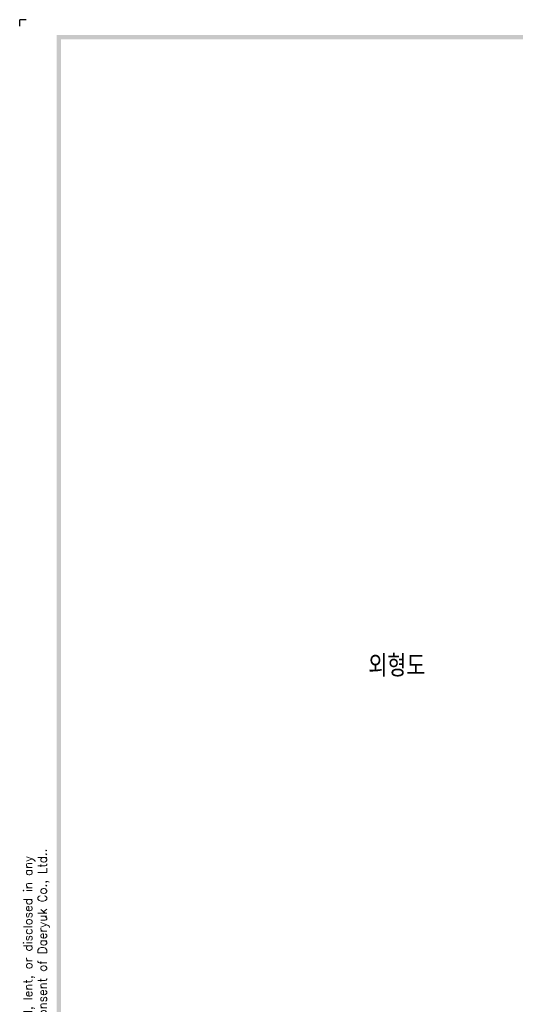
# Model space of a CAD drawing. Extents: x -2189 to 2710, y -907 to 1829.
# Tile 3 of 23: x -2189 to -1847, y 1150 to 1829. Entities that reach past the tile are written whole.
import ezdxf

# ---------------------------------------------------------------- set-up
doc = ezdxf.new("R2010")
doc.units = 0
doc.header["$LTSCALE"] = 3
doc.header["$MEASUREMENT"] = 0
doc.layers.add('di', color=3, linetype='CONTINUOUS')
doc.layers.add('dwg', color=7, linetype='CONTINUOUS')
doc.styles.get("Standard").update_dxf_attribs({"font": 'romans.shx', "height": 4, "bigfont": 'ghs.shx'})

msp = doc.modelspace()

# ---------------------------------------------------------------- linework, layer by layer
at = {"layer": 'di'}
for p in [(-2184.549, 1828.827), (-2189.049, 1824.327)]:
    msp.add_line(p, (-2189.049, 1828.827), dxfattribs=at)
at = {"layer": 'dwg'}
for points in [[(-2163.549, 1818.327), (-2160.549, 1815.327), (284.451, 1818.327), (281.451, 1815.327)], [(-2163.549, 96.327), (-2160.549, 97.827), (-2163.549, 1818.327), (-2160.549, 1815.327)]]:
    msp.add_trace(points, dxfattribs=at)

# ---------------------------------------------------------------- texts
at = {"layer": 'di', "insert": (-1948.72, 1390.932), "char_height": 15, "width": 74.93994, "attachment_point": 1}
msp.add_mtext('{\\Fromans,hgs|c129;외형도}', dxfattribs=at)
at = {"layer": 'di', "insert": (-2177.449, 953.817), "char_height": 6, "width": 816.29796, "attachment_point": 5, "rotation": 90}
msp.add_mtext('\\A1;This material and the information herein is the property of Daeryuk Co., Ltd.. They shall be neither reproduced, copied, lent, or disclosed in any\\Pway whatsoever for the use of any third party, nor used for the manufacturing purposes without the express written consent of Daeryuk Co., Ltd..', dxfattribs=at)

doc.saveas('drawing.dxf')
